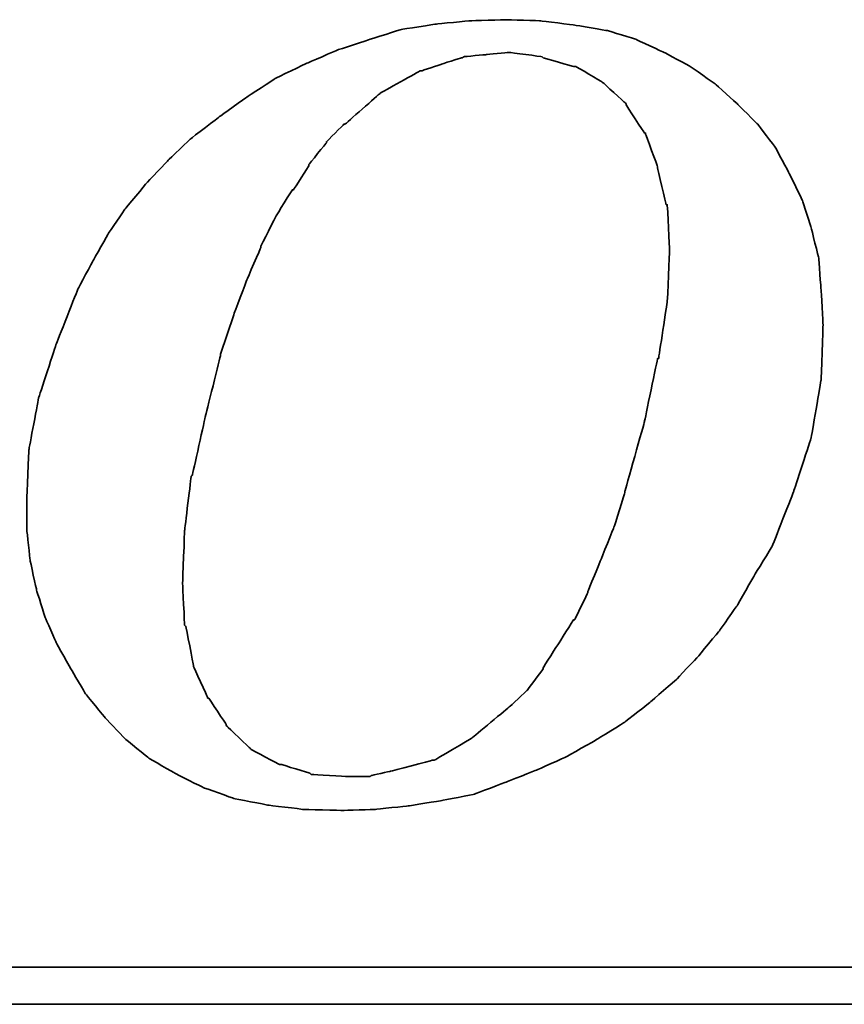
# Model space of a CAD drawing. Header units: millimetres. Extents: x -2774 to 3135, y -1571 to 860.
# Tile 201 of 256: x -2328.12 to -2323.03, y -536.54 to -530.46. Entities that reach past the tile are written whole.
import ezdxf

# ---------------------------------------------------------------- set-up
doc = ezdxf.new("R2010")
doc.units = ezdxf.units.MM
doc.layers.add('DIM', color=4, linetype='CONTINUOUS')
doc.layers.add('layer 1', color=7, linetype='CONTINUOUS')

# ---------------------------------------------------------------- blocks, each defined once
blk = doc.blocks.new('TBI MOTION logo(完整正式版)')
at = {"layer": 'layer 1', "color": 22, "lineweight": 35}
for points, knots in [([(35.79625, -6.98375), (35.79625, -6.98375), (36.23125, -7.43875), (36.23125, -7.43875), (36.23125, -7.43875), (36.23125, -7.43875), (36.75625, -7.87125), (36.75625, -7.87125), (36.75625, -7.87125), (36.75625, -7.87125), (37.33125, -8.20375), (37.33125, -8.20375), (37.33125, -8.20375), (37.33125, -8.20375), (37.95625, -8.51875), (37.95625, -8.51875), (37.95625, -8.51875), (37.95625, -8.51875), (38.62625, -8.75875), (38.62625, -8.75875), (38.62625, -8.75875), (38.62625, -8.75875), (39.37125, -8.90375), (39.37125, -8.90375), (39.37125, -8.90375), (39.37125, -8.90375), (40.14125, -8.99875), (40.14125, -8.99875), (40.14125, -8.99875), (40.14125, -8.99875), (41.02625, -9.02375), (41.02625, -9.02375), (41.02625, -9.02375), (41.02625, -9.02375), (41.74625, -8.99875), (41.74625, -8.99875), (41.74625, -8.99875), (41.74625, -8.99875), (42.46625, -8.92375), (42.46625, -8.92375), (42.46625, -8.92375), (42.46625, -8.92375), (43.21125, -8.80625), (43.21125, -8.80625), (43.21125, -8.80625), (43.21125, -8.80625), (43.93125, -8.66375), (43.93125, -8.66375), (43.93125, -8.66375), (43.93125, -8.66375), (44.62625, -8.39875), (44.62625, -8.39875), (44.62625, -8.39875), (44.62625, -8.39875), (45.29625, -8.13375), (45.29625, -8.13375), (45.29625, -8.13375), (45.29625, -8.13375), (45.94625, -7.84375), (45.94625, -7.84375), (45.94625, -7.84375), (45.94625, -7.84375), (46.61625, -7.46375), (46.61625, -7.46375), (46.61625, -7.46375), (46.61625, -7.46375), (47.24125, -7.07875), (47.24125, -7.07875), (47.24125, -7.07875), (47.24125, -7.07875), (47.81625, -6.62375), (47.81625, -6.62375), (47.81625, -6.62375), (47.81625, -6.62375), (48.36875, -6.14375), (48.36875, -6.14375), (48.36875, -6.14375), (48.36875, -6.14375), (48.84625, -5.64125), (48.84625, -5.64125), (48.84625, -5.64125), (48.84625, -5.64125), (49.32625, -5.06375), (49.32625, -5.06375), (49.32625, -5.06375), (49.32625, -5.06375), (49.71125, -4.51374), (49.71125, -4.51374), (49.71125, -4.51374), (49.71125, -4.51374), (50.09625, -3.83874), (50.09625, -3.83874), (50.09625, -3.83874), (50.09625, -3.83874), (50.48125, -3.21374), (50.48125, -3.21374), (50.48125, -3.21374), (50.48125, -3.21374), (50.96125, -1.99125), (50.96125, -1.99125), (50.96125, -1.99125), (50.96125, -1.99125), (51.34375, -0.81875), (51.34375, -0.81875), (51.34375, -0.81875), (51.34375, -0.81875), (51.56125, 0.45624), (51.56125, 0.45624), (51.56125, 0.45624), (51.56125, 0.45624), (51.60625, 1.67624), (51.60625, 1.67624), (51.60625, 1.67624), (51.60625, 1.67624), (51.56125, 2.44625), (51.56125, 2.44625), (51.56125, 2.44625), (51.56125, 2.44625), (51.51125, 3.14125), (51.51125, 3.14125), (51.51125, 3.14125), (51.51125, 3.14125), (51.34375, 3.81125), (51.34375, 3.81125), (51.34375, 3.81125), (51.34375, 3.81125), (51.15125, 4.41125), (51.15125, 4.41125), (51.15125, 4.41125), (51.15125, 4.41125), (50.86125, 5.01125), (50.86125, 5.01125), (50.86125, 5.01125), (50.86125, 5.01125), (50.55125, 5.58875), (50.55125, 5.58875), (50.55125, 5.58875), (50.55125, 5.58875), (50.16625, 6.09125), (50.16625, 6.09125), (50.16625, 6.09125), (50.16625, 6.09125), (49.71125, 6.54875), (49.71125, 6.54875), (49.71125, 6.54875), (49.71125, 6.54875), (49.23125, 6.98125), (49.23125, 6.98125), (49.23125, 6.98125), (49.23125, 6.98125), (48.67875, 7.36625), (48.67875, 7.36625), (48.67875, 7.36625), (48.67875, 7.36625), (48.10375, 7.67625), (48.10375, 7.67625), (48.10375, 7.67625), (48.10375, 7.67625), (47.48125, 7.96375), (47.48125, 7.96375), (47.48125, 7.96375), (47.48125, 7.96375), (46.85625, 8.15625), (46.85625, 8.15625), (46.85625, 8.15625), (46.85625, 8.15625), (46.13625, 8.27624), (46.13625, 8.27624), (46.13625, 8.27624), (46.13625, 8.27624), (45.39125, 8.37125), (45.39125, 8.37125), (45.39125, 8.37125), (45.39125, 8.37125), (44.62625, 8.39624), (44.62625, 8.39624), (44.62625, 8.39624), (44.62625, 8.39624), (43.83625, 8.37125), (43.83625, 8.37125), (43.83625, 8.37125), (43.83625, 8.37125), (43.09125, 8.30125), (43.09125, 8.30125), (43.09125, 8.30125), (43.09125, 8.30125), (42.32125, 8.18125), (42.32125, 8.18125), (42.32125, 8.18125), (42.32125, 8.18125), (41.62875, 7.96375), (41.62875, 7.96375), (41.62875, 7.96375), (41.62875, 7.96375), (40.90625, 7.72625), (40.90625, 7.72625), (40.90625, 7.72625), (40.90625, 7.72625), (40.23624, 7.43625), (40.23624, 7.43625), (40.23624, 7.43625), (40.23624, 7.43625), (39.54124, 7.10125), (39.54124, 7.10125), (39.54124, 7.10125), (39.54124, 7.10125), (38.91625, 6.69125), (38.91625, 6.69125), (38.91625, 6.69125), (38.91625, 6.69125), (38.31625, 6.26125), (38.31625, 6.26125), (38.31625, 6.26125), (38.31625, 6.26125), (37.69125, 5.78125), (37.69125, 5.78125), (37.69125, 5.78125), (37.69125, 5.78125), (37.18625, 5.30125), (37.18625, 5.30125), (37.18625, 5.30125), (37.18625, 5.30125), (36.70625, 4.79624), (36.70625, 4.79624), (36.70625, 4.79624), (36.70625, 4.79624), (36.23125, 4.22125), (36.23125, 4.22125), (36.23125, 4.22125), (36.23125, 4.22125), (35.87124, 3.69375), (35.87124, 3.69375), (35.87124, 3.69375), (35.87124, 3.69375), (35.53125, 3.09125), (35.53125, 3.09125), (35.53125, 3.09125), (35.53125, 3.09125), (35.19875, 2.47125), (35.19875, 2.47125), (35.19875, 2.47125), (35.19875, 2.47125), (34.71625, 1.24625), (34.71625, 1.24625), (34.71625, 1.24625), (34.71625, 1.24625), (34.33125, 0.06874), (34.33125, 0.06874), (34.33125, 0.06874), (34.33125, 0.06874), (34.11625, -1.07875), (34.11625, -1.07875), (34.11625, -1.07875), (34.11625, -1.07875), (34.07125, -2.15875), (34.07125, -2.15875), (34.07125, -2.15875), (34.07125, -2.15875), (34.07125, -2.85375), (34.07125, -2.85375), (34.07125, -2.85375), (34.07125, -2.85375), (34.14125, -3.50375), (34.14125, -3.50375), (34.14125, -3.50375), (34.14125, -3.50375), (34.28625, -4.17375), (34.28625, -4.17375), (34.28625, -4.17375), (34.28625, -4.17375), (34.47625, -4.77624), (34.47625, -4.77624), (34.47625, -4.77624), (34.47625, -4.77624), (34.71625, -5.32625), (34.71625, -5.32625), (34.71625, -5.32625), (34.71625, -5.32625), (35.05375, -5.92875), (35.05375, -5.92875), (35.05375, -5.92875), (35.05375, -5.92875), (35.36375, -6.45375), (35.36375, -6.45375), (35.36375, -6.45375), (35.36375, -6.45375), (35.79625, -6.98375), (35.79625, -6.98375)], [0, 0, 0, 0, 0.01388889, 0.01388889, 0.01388889, 0.0138889, 0.02777778, 0.02777778, 0.02777778, 0.02777779, 0.04166667, 0.04166667, 0.04166667, 0.04166668, 0.05555556, 0.05555556, 0.05555556, 0.05555557, 0.06944444, 0.06944444, 0.06944444, 0.06944445, 0.08333333, 0.08333333, 0.08333333, 0.08333334, 0.09722222, 0.09722222, 0.09722222, 0.09722223, 0.11111111, 0.11111111, 0.11111111, 0.11111112, 0.125, 0.125, 0.125, 0.12500001, 0.13888889, 0.13888889, 0.13888889, 0.1388889, 0.15277778, 0.15277778, 0.15277778, 0.15277779, 0.16666667, 0.16666667, 0.16666667, 0.16666668, 0.18055556, 0.18055556, 0.18055556, 0.18055557, 0.19444444, 0.19444444, 0.19444444, 0.19444445, 0.20833333, 0.20833333, 0.20833333, 0.20833334, 0.22222222, 0.22222222, 0.22222222, 0.22222223, 0.23611111, 0.23611111, 0.23611111, 0.23611112, 0.25, 0.25, 0.25, 0.25000001, 0.26388889, 0.26388889, 0.26388889, 0.2638889, 0.27777778, 0.27777778, 0.27777778, 0.27777779, 0.29166667, 0.29166667, 0.29166667, 0.29166668, 0.30555556, 0.30555556, 0.30555556, 0.30555557, 0.31944444, 0.31944444, 0.31944444, 0.31944445, 0.33333333, 0.33333333, 0.33333333, 0.33333334, 0.34722222, 0.34722222, 0.34722222, 0.34722223, 0.36111111, 0.36111111, 0.36111111, 0.36111112, 0.375, 0.375, 0.375, 0.37500001, 0.38888889, 0.38888889, 0.38888889, 0.3888889, 0.40277778, 0.40277778, 0.40277778, 0.40277779, 0.41666667, 0.41666667, 0.41666667, 0.41666668, 0.43055556, 0.43055556, 0.43055556, 0.43055557, 0.44444444, 0.44444444, 0.44444444, 0.44444445, 0.45833333, 0.45833333, 0.45833333, 0.45833334, 0.47222222, 0.47222222, 0.47222222, 0.47222223, 0.48611111, 0.48611111, 0.48611111, 0.48611112, 0.5, 0.5, 0.5, 0.50000001, 0.51388889, 0.51388889, 0.51388889, 0.5138889, 0.52777778, 0.52777778, 0.52777778, 0.52777779, 0.54166667, 0.54166667, 0.54166667, 0.54166668, 0.55555556, 0.55555556, 0.55555556, 0.55555557, 0.56944444, 0.56944444, 0.56944444, 0.56944445, 0.58333333, 0.58333333, 0.58333333, 0.58333334, 0.59722222, 0.59722222, 0.59722222, 0.59722223, 0.61111111, 0.61111111, 0.61111111, 0.61111112, 0.625, 0.625, 0.625, 0.62500001, 0.63888889, 0.63888889, 0.63888889, 0.6388889, 0.65277778, 0.65277778, 0.65277778, 0.65277779, 0.66666667, 0.66666667, 0.66666667, 0.66666668, 0.68055556, 0.68055556, 0.68055556, 0.68055557, 0.69444444, 0.69444444, 0.69444444, 0.69444445, 0.70833333, 0.70833333, 0.70833333, 0.70833334, 0.72222222, 0.72222222, 0.72222222, 0.72222223, 0.73611111, 0.73611111, 0.73611111, 0.73611112, 0.75, 0.75, 0.75, 0.75000001, 0.76388889, 0.76388889, 0.76388889, 0.7638889, 0.77777778, 0.77777778, 0.77777778, 0.77777779, 0.79166667, 0.79166667, 0.79166667, 0.79166668, 0.80555556, 0.80555556, 0.80555556, 0.80555557, 0.81944444, 0.81944444, 0.81944444, 0.81944445, 0.83333333, 0.83333333, 0.83333333, 0.83333334, 0.84722222, 0.84722222, 0.84722222, 0.84722223, 0.86111111, 0.86111111, 0.86111111, 0.86111112, 0.875, 0.875, 0.875, 0.87500001, 0.88888889, 0.88888889, 0.88888889, 0.8888889, 0.90277778, 0.90277778, 0.90277778, 0.90277779, 0.91666667, 0.91666667, 0.91666667, 0.91666668, 0.93055556, 0.93055556, 0.93055556, 0.93055557, 0.94444444, 0.94444444, 0.94444444, 0.94444445, 0.95833333, 0.95833333, 0.95833333, 0.95833334, 0.97222222, 0.97222222, 0.97222222, 0.97222223, 0.98611111, 0.98611111, 0.98611111, 0.98611112, 1, 1, 1, 1]), ([(38.33875, 1.03124), (38.33875, 1.03124), (38.62625, 1.89625), (38.62625, 1.89625), (38.62625, 1.89625), (38.62625, 1.89625), (38.91625, 2.66375), (38.91625, 2.66375), (38.91625, 2.66375), (38.91625, 2.66375), (39.22625, 3.38125), (39.22625, 3.38125), (39.22625, 3.38125), (39.22625, 3.38125), (39.22625, 3.40624), (39.22625, 3.40624), (39.22625, 3.40624), (39.22625, 3.40624), (39.56124, 4.07624), (39.56124, 4.07624), (39.56124, 4.07624), (39.56124, 4.07624), (39.92125, 4.65125), (39.92125, 4.65125), (39.92125, 4.65125), (39.92125, 4.65125), (39.94625, 4.65125), (39.94625, 4.65125), (39.94625, 4.65125), (39.94625, 4.65125), (40.28125, 5.17875), (40.28125, 5.17875), (40.28125, 5.17875), (40.28125, 5.17875), (40.28125, 5.20375), (40.28125, 5.20375), (40.28125, 5.20375), (40.28125, 5.20375), (40.66875, 5.68625), (40.66875, 5.68625), (40.66875, 5.68625), (40.66875, 5.68625), (40.66875, 5.70625), (40.66875, 5.70625), (40.66875, 5.70625), (40.66875, 5.70625), (41.05124, 6.09125), (41.05124, 6.09125), (41.05124, 6.09125), (41.05124, 6.09125), (41.07625, 6.09125), (41.07625, 6.09125), (41.07625, 6.09125), (41.07625, 6.09125), (41.84125, 6.76625), (41.84125, 6.76625), (41.84125, 6.76625), (41.84125, 6.76625), (41.86625, 6.78625), (41.86625, 6.78625), (41.86625, 6.78625), (41.86625, 6.78625), (42.73125, 7.26624), (42.73125, 7.26624), (42.73125, 7.26624), (42.73125, 7.26624), (42.75625, 7.26624), (42.75625, 7.26624), (42.75625, 7.26624), (42.75625, 7.26624), (43.18625, 7.41125), (43.18625, 7.41125), (43.18625, 7.41125), (43.18625, 7.41125), (43.64125, 7.55625), (43.64125, 7.55625), (43.64125, 7.55625), (43.64125, 7.55625), (43.66625, 7.55625), (43.66625, 7.55625), (43.66625, 7.55625), (43.66625, 7.55625), (43.69125, 7.58124), (43.69125, 7.58124), (43.69125, 7.58124), (43.69125, 7.58124), (44.19125, 7.62625), (44.19125, 7.62625), (44.19125, 7.62625), (44.19125, 7.62625), (44.67125, 7.67625), (44.67125, 7.67625), (44.67125, 7.67625), (44.67125, 7.67625), (44.69625, 7.67625), (44.69625, 7.67625), (44.69625, 7.67625), (44.69625, 7.67625), (45.41875, 7.58124), (45.41875, 7.58124), (45.41875, 7.58124), (45.41875, 7.58124), (45.44125, 7.55625), (45.44125, 7.55625), (45.44125, 7.55625), (45.44125, 7.55625), (46.11125, 7.36625), (46.11125, 7.36625), (46.11125, 7.36625), (46.11125, 7.36625), (46.13625, 7.36625), (46.13625, 7.36625), (46.13625, 7.36625), (46.13625, 7.36625), (46.15875, 7.36625), (46.15875, 7.36625), (46.15875, 7.36625), (46.15875, 7.36625), (46.73625, 7.02624), (46.73625, 7.02624), (46.73625, 7.02624), (46.73625, 7.02624), (46.76125, 7.00624), (46.76125, 7.00624), (46.76125, 7.00624), (46.76125, 7.00624), (47.24125, 6.57124), (47.24125, 6.57124), (47.24125, 6.57124), (47.24125, 6.57124), (47.26625, 6.54875), (47.26625, 6.54875), (47.26625, 6.54875), (47.26625, 6.54875), (47.26625, 6.52375), (47.26625, 6.52375), (47.26625, 6.52375), (47.26625, 6.52375), (47.67375, 5.89875), (47.67375, 5.89875), (47.67375, 5.89875), (47.67375, 5.89875), (47.69625, 5.89875), (47.69625, 5.89875), (47.69625, 5.89875), (47.69625, 5.89875), (47.69625, 5.87625), (47.69625, 5.87625), (47.69625, 5.87625), (47.69625, 5.87625), (47.96125, 5.15625), (47.96125, 5.15625), (47.96125, 5.15625), (47.96125, 5.15625), (47.96125, 5.13125), (47.96125, 5.13125), (47.96125, 5.13125), (47.96125, 5.13125), (48.15125, 4.31875), (48.15125, 4.31875), (48.15125, 4.31875), (48.15125, 4.31875), (48.17625, 4.31875), (48.17625, 4.31875), (48.17625, 4.31875), (48.17625, 4.31875), (48.17625, 4.29125), (48.17625, 4.29125), (48.17625, 4.29125), (48.17625, 4.29125), (48.22625, 3.33125), (48.22625, 3.33125), (48.22625, 3.33125), (48.22625, 3.33125), (48.22625, 3.30875), (48.22625, 3.30875), (48.22625, 3.30875), (48.22625, 3.30875), (48.17625, 2.20624), (48.17625, 2.20624), (48.17625, 2.20624), (48.17625, 2.20624), (48.17625, 2.18124), (48.17625, 2.18124), (48.17625, 2.18124), (48.17625, 2.18124), (47.98375, 0.93624), (47.98375, 0.93624), (47.98375, 0.93624), (47.98375, 0.93624), (47.96125, 0.93624), (47.96125, 0.93624), (47.96125, 0.93624), (47.96125, 0.93624), (47.67375, -0.45874), (47.67375, -0.45874), (47.67375, -0.45874), (47.67375, -0.45874), (47.24125, -1.99125), (47.24125, -1.99125), (47.24125, -1.99125), (47.24125, -1.99125), (47.24125, -2.01874), (47.24125, -2.01874), (47.24125, -2.01874), (47.24125, -2.01874), (47.00125, -2.78375), (47.00125, -2.78375), (47.00125, -2.78375), (47.00125, -2.78375), (46.71125, -3.50375), (46.71125, -3.50375), (46.71125, -3.50375), (46.71125, -3.50375), (46.42625, -4.19875), (46.42625, -4.19875), (46.42625, -4.19875), (46.42625, -4.19875), (46.42625, -4.22375), (46.42625, -4.22375), (46.42625, -4.22375), (46.42625, -4.22375), (46.13625, -4.82374), (46.13625, -4.82374), (46.13625, -4.82374), (46.13625, -4.82374), (46.11125, -4.82374), (46.11125, -4.82374), (46.11125, -4.82374), (46.11125, -4.82374), (45.77625, -5.35125), (45.77625, -5.35125), (45.77625, -5.35125), (45.77625, -5.35125), (45.44125, -5.87875), (45.44125, -5.87875), (45.44125, -5.87875), (45.44125, -5.87875), (45.44125, -5.90375), (45.44125, -5.90375), (45.44125, -5.90375), (45.44125, -5.90375), (45.10625, -6.35875), (45.10625, -6.35875), (45.10625, -6.35875), (45.10625, -6.35875), (45.08125, -6.38375), (45.08125, -6.38375), (45.08125, -6.38375), (45.08125, -6.38375), (44.69625, -6.74375), (44.69625, -6.74375), (44.69625, -6.74375), (44.69625, -6.74375), (43.88375, -7.41625), (43.88375, -7.41625), (43.88375, -7.41625), (43.88375, -7.41625), (43.85625, -7.43875), (43.85625, -7.43875), (43.85625, -7.43875), (43.85625, -7.43875), (43.04125, -7.91875), (43.04125, -7.91875), (43.04125, -7.91875), (43.04125, -7.91875), (43.01625, -7.91875), (43.01625, -7.91875), (43.01625, -7.91875), (43.01625, -7.91875), (42.99625, -7.91875), (42.99625, -7.91875), (42.99625, -7.91875), (42.99625, -7.91875), (42.08125, -8.15875), (42.08125, -8.15875), (42.08125, -8.15875), (42.08125, -8.15875), (41.65125, -8.25625), (41.65125, -8.25625), (41.65125, -8.25625), (41.65125, -8.25625), (41.62875, -8.27875), (41.62875, -8.27875), (41.62875, -8.27875), (41.62875, -8.27875), (41.60125, -8.27875), (41.60125, -8.27875), (41.60125, -8.27875), (41.60125, -8.27875), (41.12125, -8.27875), (41.12125, -8.27875), (41.12125, -8.27875), (41.12125, -8.27875), (40.35624, -8.23125), (40.35624, -8.23125), (40.35624, -8.23125), (40.35624, -8.23125), (40.33125, -8.23125), (40.33125, -8.23125), (40.33125, -8.23125), (40.33125, -8.23125), (40.30625, -8.20375), (40.30625, -8.20375), (40.30625, -8.20375), (40.30625, -8.20375), (39.68375, -8.01375), (39.68375, -8.01375), (39.68375, -8.01375), (39.68375, -8.01375), (39.66124, -8.01375), (39.66124, -8.01375), (39.66124, -8.01375), (39.66124, -8.01375), (39.63625, -8.01375), (39.63625, -8.01375), (39.63625, -8.01375), (39.63625, -8.01375), (39.01125, -7.67875), (39.01125, -7.67875), (39.01125, -7.67875), (39.01125, -7.67875), (38.98875, -7.65375), (38.98875, -7.65375), (38.98875, -7.65375), (38.98875, -7.65375), (38.48625, -7.17375), (38.48625, -7.17375), (38.48625, -7.17375), (38.48625, -7.17375), (38.45875, -7.14875), (38.45875, -7.14875), (38.45875, -7.14875), (38.45875, -7.14875), (38.45875, -7.12875), (38.45875, -7.12875), (38.45875, -7.12875), (38.45875, -7.12875), (38.07625, -6.54875), (38.07625, -6.54875), (38.07625, -6.54875), (38.07625, -6.54875), (38.05125, -6.54875), (38.05125, -6.54875), (38.05125, -6.54875), (38.05125, -6.54875), (38.05125, -6.52875), (38.05125, -6.52875), (38.05125, -6.52875), (38.05125, -6.52875), (37.74125, -5.85375), (37.74125, -5.85375), (37.74125, -5.85375), (37.74125, -5.85375), (37.74125, -5.82875), (37.74125, -5.82875), (37.74125, -5.82875), (37.74125, -5.82875), (37.57375, -4.96875), (37.57375, -4.96875), (37.57375, -4.96875), (37.57375, -4.96875), (37.54625, -4.94375), (37.54625, -4.94375), (37.54625, -4.94375), (37.54625, -4.94375), (37.50125, -4.03375), (37.50125, -4.03375), (37.50125, -4.03375), (37.50125, -4.03375), (37.50125, -4.00875), (37.50125, -4.00875), (37.50125, -4.00875), (37.50125, -4.00875), (37.54625, -2.85375), (37.54625, -2.85375), (37.54625, -2.85375), (37.54625, -2.85375), (37.69125, -1.65875), (37.69125, -1.65875), (37.69125, -1.65875), (37.69125, -1.65875), (37.71624, -1.63375), (37.71624, -1.63375), (37.71624, -1.63375), (37.71624, -1.63375), (38.00375, -0.33875), (38.00375, -0.33875), (38.00375, -0.33875), (38.00375, -0.33875), (38.33875, 1.00624), (38.33875, 1.00624), (38.33875, 1.00624), (38.33875, 1.00624), (38.33875, 1.03124), (38.33875, 1.03124)], [0, 0, 0, 0, 0.01010101, 0.01010101, 0.01010101, 0.01010102, 0.02020202, 0.02020202, 0.02020202, 0.02020203, 0.03030303, 0.03030303, 0.03030303, 0.03030304, 0.04040404, 0.04040404, 0.04040404, 0.04040405, 0.05050505, 0.05050505, 0.05050505, 0.05050506, 0.06060606, 0.06060606, 0.06060606, 0.06060607, 0.07070707, 0.07070707, 0.07070707, 0.07070708, 0.08080808, 0.08080808, 0.08080808, 0.08080809, 0.09090909, 0.09090909, 0.09090909, 0.0909091, 0.1010101, 0.1010101, 0.1010101, 0.10101011, 0.11111111, 0.11111111, 0.11111111, 0.11111112, 0.12121212, 0.12121212, 0.12121212, 0.12121213, 0.13131313, 0.13131313, 0.13131313, 0.13131314, 0.14141414, 0.14141414, 0.14141414, 0.14141415, 0.15151515, 0.15151515, 0.15151515, 0.15151516, 0.16161616, 0.16161616, 0.16161616, 0.16161617, 0.17171717, 0.17171717, 0.17171717, 0.17171718, 0.18181818, 0.18181818, 0.18181818, 0.18181819, 0.19191919, 0.19191919, 0.19191919, 0.1919192, 0.2020202, 0.2020202, 0.2020202, 0.20202021, 0.21212121, 0.21212121, 0.21212121, 0.21212122, 0.22222222, 0.22222222, 0.22222222, 0.22222223, 0.23232323, 0.23232323, 0.23232323, 0.23232324, 0.24242424, 0.24242424, 0.24242424, 0.24242425, 0.25252525, 0.25252525, 0.25252525, 0.25252526, 0.26262626, 0.26262626, 0.26262626, 0.26262627, 0.27272727, 0.27272727, 0.27272727, 0.27272728, 0.28282828, 0.28282828, 0.28282828, 0.28282829, 0.29292929, 0.29292929, 0.29292929, 0.2929293, 0.3030303, 0.3030303, 0.3030303, 0.30303031, 0.31313131, 0.31313131, 0.31313131, 0.31313132, 0.32323232, 0.32323232, 0.32323232, 0.32323233, 0.33333333, 0.33333333, 0.33333333, 0.33333334, 0.34343434, 0.34343434, 0.34343434, 0.34343435, 0.35353535, 0.35353535, 0.35353535, 0.35353536, 0.36363636, 0.36363636, 0.36363636, 0.36363637, 0.37373737, 0.37373737, 0.37373737, 0.37373738, 0.38383838, 0.38383838, 0.38383838, 0.38383839, 0.39393939, 0.39393939, 0.39393939, 0.3939394, 0.4040404, 0.4040404, 0.4040404, 0.40404041, 0.41414141, 0.41414141, 0.41414141, 0.41414142, 0.42424242, 0.42424242, 0.42424242, 0.42424243, 0.43434343, 0.43434343, 0.43434343, 0.43434344, 0.44444444, 0.44444444, 0.44444444, 0.44444445, 0.45454545, 0.45454545, 0.45454545, 0.45454546, 0.46464646, 0.46464646, 0.46464646, 0.46464647, 0.47474747, 0.47474747, 0.47474747, 0.47474748, 0.48484848, 0.48484848, 0.48484848, 0.48484849, 0.49494949, 0.49494949, 0.49494949, 0.4949495, 0.50505051, 0.50505051, 0.50505051, 0.50505052, 0.51515152, 0.51515152, 0.51515152, 0.51515153, 0.52525253, 0.52525253, 0.52525253, 0.52525254, 0.53535354, 0.53535354, 0.53535354, 0.53535355, 0.54545455, 0.54545455, 0.54545455, 0.54545456, 0.55555556, 0.55555556, 0.55555556, 0.55555557, 0.56565657, 0.56565657, 0.56565657, 0.56565658, 0.57575758, 0.57575758, 0.57575758, 0.57575759, 0.58585859, 0.58585859, 0.58585859, 0.5858586, 0.5959596, 0.5959596, 0.5959596, 0.59595961, 0.60606061, 0.60606061, 0.60606061, 0.60606062, 0.61616162, 0.61616162, 0.61616162, 0.61616163, 0.62626263, 0.62626263, 0.62626263, 0.62626264, 0.63636364, 0.63636364, 0.63636364, 0.63636365, 0.64646465, 0.64646465, 0.64646465, 0.64646466, 0.65656566, 0.65656566, 0.65656566, 0.65656567, 0.66666667, 0.66666667, 0.66666667, 0.66666668, 0.67676768, 0.67676768, 0.67676768, 0.67676769, 0.68686869, 0.68686869, 0.68686869, 0.6868687, 0.6969697, 0.6969697, 0.6969697, 0.69696971, 0.70707071, 0.70707071, 0.70707071, 0.70707072, 0.71717172, 0.71717172, 0.71717172, 0.71717173, 0.72727273, 0.72727273, 0.72727273, 0.72727274, 0.73737374, 0.73737374, 0.73737374, 0.73737375, 0.74747475, 0.74747475, 0.74747475, 0.74747476, 0.75757576, 0.75757576, 0.75757576, 0.75757577, 0.76767677, 0.76767677, 0.76767677, 0.76767678, 0.77777778, 0.77777778, 0.77777778, 0.77777779, 0.78787879, 0.78787879, 0.78787879, 0.7878788, 0.7979798, 0.7979798, 0.7979798, 0.79797981, 0.80808081, 0.80808081, 0.80808081, 0.80808082, 0.81818182, 0.81818182, 0.81818182, 0.81818183, 0.82828283, 0.82828283, 0.82828283, 0.82828284, 0.83838384, 0.83838384, 0.83838384, 0.83838385, 0.84848485, 0.84848485, 0.84848485, 0.84848486, 0.85858586, 0.85858586, 0.85858586, 0.85858587, 0.86868687, 0.86868687, 0.86868687, 0.86868688, 0.87878788, 0.87878788, 0.87878788, 0.87878789, 0.88888889, 0.88888889, 0.88888889, 0.8888889, 0.8989899, 0.8989899, 0.8989899, 0.89898991, 0.90909091, 0.90909091, 0.90909091, 0.90909092, 0.91919192, 0.91919192, 0.91919192, 0.91919193, 0.92929293, 0.92929293, 0.92929293, 0.92929294, 0.93939394, 0.93939394, 0.93939394, 0.93939395, 0.94949495, 0.94949495, 0.94949495, 0.94949496, 0.95959596, 0.95959596, 0.95959596, 0.95959597, 0.96969697, 0.96969697, 0.96969697, 0.96969698, 0.97979798, 0.97979798, 0.97979798, 0.97979799, 0.98989899, 0.98989899, 0.98989899, 0.989899, 1, 1, 1, 1]), ([(75.90875, -9.47875), (75.90875, -9.47875), (75.90875, -12.28625), (75.90875, -12.28625), (75.90875, -12.28625), (75.90875, -12.28625), (75.90875, -12.47875), (75.90875, -12.47875), (75.90875, -12.47875), (75.90875, -12.47875), (75.71625, -12.47875), (75.71625, -12.47875), (75.71625, -12.47875), (75.71625, -12.47875), (-88.32875, -12.47875), (-88.32875, -12.47875), (-88.32875, -12.47875), (-88.32875, -12.47875), (-88.32875, -13.29375), (-88.32875, -13.29375), (-88.32875, -13.29375), (-88.32875, -13.29375), (82.89125, -13.29375), (82.89125, -13.29375), (82.89125, -13.29375), (82.89125, -13.29375), (75.90875, -9.47875), (75.90875, -9.47875)], [0, 0, 0, 0, 0.14285714, 0.14285714, 0.14285714, 0.14285715, 0.28571429, 0.28571429, 0.28571429, 0.2857143, 0.42857143, 0.42857143, 0.42857143, 0.42857144, 0.57142857, 0.57142857, 0.57142857, 0.57142858, 0.71428571, 0.71428571, 0.71428571, 0.71428572, 0.85714286, 0.85714286, 0.85714286, 0.85714287, 1, 1, 1, 1])]:
    blk.add_open_spline(points, degree=3, knots=knots, dxfattribs=at)

msp = doc.modelspace()

# ---------------------------------------------------------------- block references
at = {"layer": 'DIM', "color": 7, "xscale": 0.2802190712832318, "yscale": 0.2802190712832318, "zscale": 0.2802190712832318}
msp.add_blockref('TBI MOTION logo(完整正式版)', (-2337.6206, -532.8173), dxfattribs=at)

doc.saveas('drawing.dxf')
